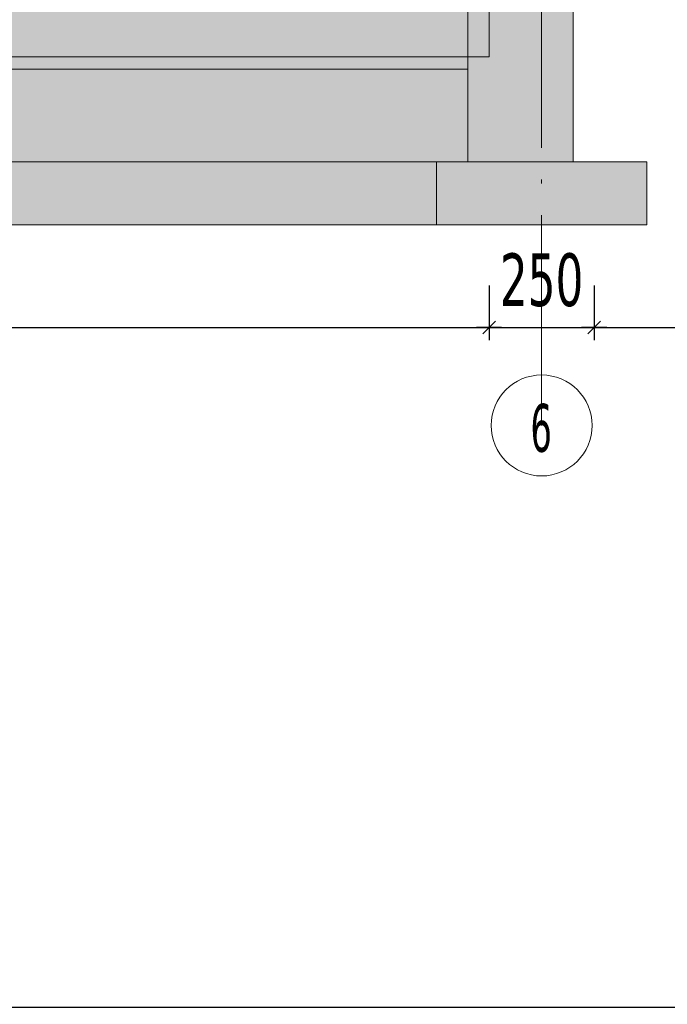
# Model space of a CAD drawing. Header units: millimetres. Extents: x 1567 to 2756, y -116 to 725.
# Tile 151 of 256: x 1895 to 1926, y 303 to 350. Entities that reach past the tile are written whole.
import ezdxf

# ---------------------------------------------------------------- set-up
doc = ezdxf.new("R2010")
doc.units = ezdxf.units.MM
doc.linetypes.add('CADWORK_5', pattern=[13.2, 10, -1.5, 0.2, -1.5])
doc.layers.add('Ech.1_50', color=7, linetype='Continuous')
doc.styles.add('tahoma-', font='txt', dxfattribs={"height": 1})
doc.styles.add('tahoma-z-r', font='txt', dxfattribs={"width": 0.704918})
doc.dimstyles.new('ISO-25', dxfattribs={"dimtxt": 2.5, "dimasz": 2.5, "dimexe": 1.25, "dimexo": 0.625, "dimtad": 1, "dimtxsty": 'Standard', "dimcen": 2.5, "dimadec": 0, "dimazin": 0, "dimtfac": 1, "dimtmove": 0, "dimatfit": 3, "dimfxl": 1, "dimarcsym": 0})

# ---------------------------------------------------------------- blocks, each defined once
blk = doc.blocks.new('cw-dimension-symbol2')
at = {"color": 0, "linetype": 'Continuous', "lineweight": -2}
for p, q in [((-1, 0), (1, 0)), ((-0.5, -0.5), (0.5, 0.5))]:
    blk.add_line(p, q, dxfattribs=at)
blk = doc.blocks.new('*D101')
at = {"layer": 'Defpoints', "color": 0}
for p in [(1865.723, 336.919), (1917.723, 336.919), (1917.723, 334.919)]:
    blk.add_point(p, dxfattribs=at)
at = {"layer": 'Ech.1_50', "color": 0, "linetype": 'Continuous', "lineweight": -2}
for p, q in [((1865.723, 336.919), (1865.723, 334.319)), ((1917.723, 336.919), (1917.723, 334.319)), ((1866.323, 334.919), (1917.123, 334.919))]:
    blk.add_line(p, q, dxfattribs=at)
at = {"layer": 'Ech.1_50', "color": 0, "lineweight": -2, "xscale": 0.6000000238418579, "yscale": 0.6000000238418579, "zscale": 0.6000000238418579, "rotation": 180}
blk.add_blockref('cw-dimension-symbol2', (1865.723, 334.919), dxfattribs=at)
at = {"layer": 'Ech.1_50', "color": 0, "lineweight": -2, "xscale": 0.6000000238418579, "yscale": 0.6000000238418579, "zscale": 0.6000000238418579}
blk.add_blockref('cw-dimension-symbol2', (1917.723, 334.919), dxfattribs=at)
at = {"layer": 'Ech.1_50', "color": 7, "linetype": 'Continuous', "lineweight": 5, "insert": (1891.723, 337.169), "char_height": 2.5, "attachment_point": 5, "style": 'tahoma-z-r'}
blk.add_mtext('2600', dxfattribs=at)
blk = doc.blocks.new('*D102')
at = {"layer": 'Defpoints', "color": 0}
for p in [(1917.723, 336.919), (1922.723, 336.919), (1922.723, 334.919)]:
    blk.add_point(p, dxfattribs=at)
at = {"layer": 'Ech.1_50', "color": 0, "linetype": 'Continuous', "lineweight": -2}
for p, q in [((1917.723, 336.919), (1917.723, 334.319)), ((1922.723, 336.919), (1922.723, 334.319)), ((1918.323, 334.919), (1922.123, 334.919))]:
    blk.add_line(p, q, dxfattribs=at)
at = {"layer": 'Ech.1_50', "color": 0, "lineweight": -2, "xscale": 0.6000000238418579, "yscale": 0.6000000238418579, "zscale": 0.6000000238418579, "rotation": 180}
blk.add_blockref('cw-dimension-symbol2', (1917.723, 334.919), dxfattribs=at)
at = {"layer": 'Ech.1_50', "color": 0, "lineweight": -2, "xscale": 0.6000000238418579, "yscale": 0.6000000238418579, "zscale": 0.6000000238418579}
blk.add_blockref('cw-dimension-symbol2', (1922.723, 334.919), dxfattribs=at)
at = {"layer": 'Ech.1_50', "color": 7, "linetype": 'Continuous', "lineweight": 5, "insert": (1920.223, 337.169), "char_height": 2.5, "attachment_point": 5, "style": 'tahoma-z-r'}
blk.add_mtext('250', dxfattribs=at)
blk = doc.blocks.new('*D103')
at = {"layer": 'Defpoints', "color": 0}
for p in [(1922.723, 336.919), (1946.223, 336.919), (1946.223, 334.919)]:
    blk.add_point(p, dxfattribs=at)
at = {"layer": 'Ech.1_50', "color": 0, "linetype": 'Continuous', "lineweight": -2}
for p, q in [((1922.723, 336.919), (1922.723, 334.319)), ((1946.223, 336.919), (1946.223, 334.319)), ((1923.323, 334.919), (1945.623, 334.919))]:
    blk.add_line(p, q, dxfattribs=at)
at = {"layer": 'Ech.1_50', "color": 0, "lineweight": -2, "xscale": 0.6000000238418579, "yscale": 0.6000000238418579, "zscale": 0.6000000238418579, "rotation": 180}
blk.add_blockref('cw-dimension-symbol2', (1922.723, 334.919), dxfattribs=at)
at = {"layer": 'Ech.1_50', "color": 0, "lineweight": -2, "xscale": 0.6000000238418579, "yscale": 0.6000000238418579, "zscale": 0.6000000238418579}
blk.add_blockref('cw-dimension-symbol2', (1946.223, 334.919), dxfattribs=at)
at = {"layer": 'Ech.1_50', "color": 7, "linetype": 'Continuous', "lineweight": 5, "insert": (1934.473, 337.169), "char_height": 2.5, "attachment_point": 5, "style": 'tahoma-z-r'}
blk.add_mtext('1175', dxfattribs=at)
blk = doc.blocks.new('*D105')
at = {"layer": 'Defpoints', "color": 0}
for p in [(1995.078, 302.6), (1870.578, 300.6), (1995.078, 300.6)]:
    blk.add_point(p, dxfattribs=at)
at = {"layer": 'Ech.1_50', "color": 0, "linetype": 'Continuous', "lineweight": -2}
for p, q in [((1870.578, 300.6), (1870.578, 303.2)), ((1995.078, 300.6), (1995.078, 303.2)), ((1871.178, 302.6), (1994.478, 302.6))]:
    blk.add_line(p, q, dxfattribs=at)
at = {"layer": 'Ech.1_50', "color": 0, "lineweight": -2, "xscale": 0.6000000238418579, "yscale": 0.6000000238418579, "zscale": 0.6000000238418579, "rotation": 180}
blk.add_blockref('cw-dimension-symbol2', (1870.578, 302.6), dxfattribs=at)
at = {"layer": 'Ech.1_50', "color": 0, "lineweight": -2, "xscale": 0.6000000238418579, "yscale": 0.6000000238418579, "zscale": 0.6000000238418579}
blk.add_blockref('cw-dimension-symbol2', (1995.078, 302.6), dxfattribs=at)
at = {"layer": 'Ech.1_50', "color": 7, "linetype": 'Continuous', "lineweight": 5, "insert": (1932.828, 304.85), "char_height": 2.5, "attachment_point": 5, "style": 'tahoma-z-r'}
blk.add_mtext('6225', dxfattribs=at)

msp = doc.modelspace()

# ---------------------------------------------------------------- hatches: boundary and pattern name
at = {"layer": 'Ech.1_50', "linetype": 'Continuous', "lineweight": 5, "true_color": 0xf3f3f3, "transparency": 33554687}
for points in [[(1921.723, 410.796), (1916.723, 410.796), (1916.723, 342.796), (1921.723, 342.796), (1921.723, 410.796)], [(1613.723, 347.196), (1916.723, 347.196), (1916.723, 347.796), (1613.723, 347.796), (1613.723, 347.196)], [(1747.223, 339.796), (1915.223, 339.796), (1915.223, 342.796), (1747.223, 342.796), (1747.223, 339.796)]]:
    msp.add_hatch(color=7, dxfattribs=at).paths.add_polyline_path(points)
at = {"layer": 'Ech.1_50', "linetype": 'Continuous', "lineweight": 5, "true_color": 0xdcdcdc, "transparency": 33554687}
for points in [[(1917.723, 350.796), (1613.723, 350.796), (1613.723, 347.796), (1917.723, 347.796), (1917.723, 350.796)], [(1925.223, 342.796), (1915.223, 342.796), (1915.223, 339.796), (1925.223, 339.796), (1925.223, 342.796)]]:
    msp.add_hatch(color=254, dxfattribs=at).paths.add_polyline_path(points)
at = {"layer": 'Ech.1_50', "linetype": 'Continuous', "lineweight": 5, "true_color": 0xfdfdfd, "transparency": 33554687}
msp.add_hatch(color=7, dxfattribs=at).paths.add_polyline_path([(1865.723, 342.796), (1916.723, 342.796), (1916.723, 347.196), (1865.723, 347.196), (1865.723, 342.796)])

# ---------------------------------------------------------------- linework, layer by layer
at = {"layer": 'Ech.1_50', "color": 7, "linetype": 'Continuous', "lineweight": 5}
for points in [[(1921.723, 410.796), (1916.723, 410.796), (1916.723, 342.796), (1921.723, 342.796), (1921.723, 410.796)], [(1917.723, 350.796), (1613.723, 350.796), (1613.723, 347.796), (1917.723, 347.796), (1917.723, 350.796)], [(1613.723, 347.196), (1916.723, 347.196), (1916.723, 347.796), (1613.723, 347.796), (1613.723, 347.196)], [(1865.723, 342.796), (1916.723, 342.796), (1916.723, 347.196), (1865.723, 347.196), (1865.723, 342.796)], [(1747.223, 339.796), (1915.223, 339.796), (1915.223, 342.796), (1747.223, 342.796), (1747.223, 339.796)], [(1925.223, 342.796), (1915.223, 342.796), (1915.223, 339.796), (1925.223, 339.796), (1925.223, 342.796)]]:
    msp.add_lwpolyline(points, close=True, dxfattribs=at)
at = {"layer": 'Ech.1_50', "color": 7, "linetype": 'CADWORK_5', "lineweight": 5}
msp.add_lwpolyline([(1920.223, 330.262), (1920.223, 346.37)], dxfattribs=at)

# ---------------------------------------------------------------- dimensions: what is measured, and where the dimension line sits
at = {"layer": 'Ech.1_50', "color": 7, "linetype": 'Continuous', "lineweight": 5}
for base, p1, p2, text, override, picture, middle in [((1917.723, 334.919), (1865.723, 336.919), (1917.723, 336.919), '2600', {"dimtxt": 2.5, "dimasz": 0.6, "dimexe": 0.6, "dimexo": 0, "dimgap": 0, "dimdec": 0, "dimlfac": 1, "dimtxsty": 'tahoma-z-r', "dimblk": 'cw-dimension-symbol2', "dimclrt": 7, "dimtmove": 2}, '*D101', (1891.723, 337.169)), ((1922.723, 334.919), (1917.723, 336.919), (1922.723, 336.919), '250', {"dimtxt": 2.5, "dimasz": 0.6, "dimexe": 0.6, "dimexo": 0, "dimgap": 0, "dimdec": 0, "dimlfac": 1, "dimtxsty": 'tahoma-z-r', "dimblk": 'cw-dimension-symbol2', "dimclrt": 7, "dimtmove": 2}, '*D102', (1920.223, 337.169)), ((1946.223, 334.919), (1922.723, 336.919), (1946.223, 336.919), '1175', {"dimtxt": 2.5, "dimasz": 0.6, "dimexe": 0.6, "dimexo": 0, "dimgap": 0, "dimdec": 2, "dimlfac": 1, "dimtxsty": 'tahoma-z-r', "dimblk": 'cw-dimension-symbol2', "dimclrt": 7, "dimtmove": 2}, '*D103', (1934.473, 337.169)), ((1995.078, 302.6), (1870.578, 300.6), (1995.078, 300.6), '6225', {"dimtxt": 2.5, "dimasz": 0.6, "dimexe": 0.6, "dimexo": 0, "dimgap": 0, "dimdec": 0, "dimlfac": 1, "dimtxsty": 'tahoma-z-r', "dimblk": 'cw-dimension-symbol2', "dimclrt": 7, "dimtmove": 2}, '*D105', (1932.828, 304.85))]:
    dim = msp.add_linear_dim(base=base, p1=p1, p2=p2, angle=0, text=text, dimstyle='ISO-25', override=override, dxfattribs=at)
    dim.commit()
    dim.dimension.update_dxf_attribs({"geometry": picture, "text_midpoint": middle, "dimtype": 161})

# ---------------------------------------------------------------- next in the draw order: wipeouts: each hides what was drawn before it
at = {"linetype": 'Continuous'}
msp.add_wipeout([(1920.223, 327.862), (1920.238, 327.862), (1920.253, 327.862), (1920.268, 327.863), (1920.283, 327.863), (1920.298, 327.863), (1920.313, 327.864), (1920.329, 327.864), (1920.344, 327.865), (1920.359, 327.866), (1920.374, 327.867), (1920.389, 327.868), (1920.404, 327.869), (1920.419, 327.87), (1920.434, 327.871), (1920.449, 327.873), (1920.464, 327.874), (1920.479, 327.876), (1920.494, 327.877), (1920.509, 327.879), (1920.524, 327.881), (1920.539, 327.883), (1920.554, 327.885), (1920.569, 327.887), (1920.584, 327.889), (1920.598, 327.892), (1920.613, 327.894), (1920.628, 327.897), (1920.643, 327.899), (1920.658, 327.902), (1920.673, 327.905), (1920.688, 327.907), (1920.702, 327.91), (1920.717, 327.913), (1920.732, 327.917), (1920.747, 327.92), (1920.761, 327.923), (1920.776, 327.927), (1920.791, 327.93), (1920.805, 327.934), (1920.82, 327.937), (1920.834, 327.941), (1920.849, 327.945), (1920.864, 327.949), (1920.878, 327.953), (1920.893, 327.957), (1920.907, 327.962), (1920.921, 327.966), (1920.936, 327.97), (1920.95, 327.975), (1920.965, 327.98), (1920.979, 327.984), (1920.993, 327.989), (1921.008, 327.994), (1921.022, 327.999), (1921.036, 328.004), (1921.05, 328.009), (1921.064, 328.014), (1921.078, 328.02), (1921.092, 328.025), (1921.107, 328.031), (1921.121, 328.036), (1921.134, 328.042), (1921.148, 328.048), (1921.162, 328.054), (1921.176, 328.059), (1921.19, 328.066), (1921.204, 328.072), (1921.218, 328.078), (1921.231, 328.084), (1921.245, 328.091), (1921.259, 328.097), (1921.272, 328.104), (1921.286, 328.11), (1921.299, 328.117), (1921.313, 328.124), (1921.326, 328.131), (1921.339, 328.138), (1921.353, 328.145), (1921.366, 328.152), (1921.379, 328.159), (1921.392, 328.166), (1921.406, 328.174), (1921.419, 328.181), (1921.432, 328.189), (1921.445, 328.196), (1921.458, 328.204), (1921.471, 328.212), (1921.483, 328.22), (1921.496, 328.228), (1921.509, 328.236), (1921.522, 328.244), (1921.534, 328.252), (1921.547, 328.26), (1921.56, 328.269), (1921.572, 328.277), (1921.584, 328.286), (1921.597, 328.294), (1921.609, 328.303), (1921.621, 328.312), (1921.634, 328.32), (1921.646, 328.329), (1921.658, 328.338), (1921.67, 328.347), (1921.682, 328.357), (1921.694, 328.366), (1921.706, 328.375), (1921.718, 328.384), (1921.729, 328.394), (1921.741, 328.403), (1921.753, 328.413), (1921.764, 328.423), (1921.776, 328.432), (1921.787, 328.442), (1921.799, 328.452), (1921.81, 328.462), (1921.821, 328.472), (1921.833, 328.482), (1921.844, 328.492), (1921.855, 328.502), (1921.866, 328.513), (1921.877, 328.523), (1921.888, 328.533), (1921.899, 328.544), (1921.909, 328.554), (1921.92, 328.565), (1921.931, 328.576), (1921.941, 328.586), (1921.952, 328.597), (1921.962, 328.608), (1921.973, 328.619), (1921.983, 328.63), (1921.993, 328.641), (1922.003, 328.652), (1922.013, 328.664), (1922.023, 328.675), (1922.033, 328.686), (1922.043, 328.698), (1922.053, 328.709), (1922.063, 328.721), (1922.072, 328.732), (1922.082, 328.744), (1922.091, 328.756), (1922.101, 328.767), (1922.11, 328.779), (1922.119, 328.791), (1922.129, 328.803), (1922.138, 328.815), (1922.147, 328.827), (1922.156, 328.839), (1922.165, 328.851), (1922.173, 328.864), (1922.182, 328.876), (1922.191, 328.888), (1922.199, 328.901), (1922.208, 328.913), (1922.216, 328.926), (1922.225, 328.938), (1922.233, 328.951), (1922.241, 328.963), (1922.249, 328.976), (1922.257, 328.989), (1922.265, 329.002), (1922.273, 329.015), (1922.281, 329.027), (1922.289, 329.04), (1922.296, 329.053), (1922.304, 329.066), (1922.311, 329.08), (1922.319, 329.093), (1922.326, 329.106), (1922.333, 329.119), (1922.341, 329.132), (1922.348, 329.146), (1922.355, 329.159), (1922.361, 329.173), (1922.368, 329.186), (1922.375, 329.199), (1922.382, 329.213), (1922.388, 329.227), (1922.395, 329.24), (1922.401, 329.254), (1922.407, 329.268), (1922.413, 329.281), (1922.42, 329.295), (1922.426, 329.309), (1922.432, 329.323), (1922.437, 329.337), (1922.443, 329.351), (1922.449, 329.365), (1922.454, 329.379), (1922.46, 329.393), (1922.465, 329.407), (1922.471, 329.421), (1922.476, 329.435), (1922.481, 329.449), (1922.486, 329.463), (1922.491, 329.478), (1922.496, 329.492), (1922.501, 329.506), (1922.506, 329.52), (1922.51, 329.535), (1922.515, 329.549), (1922.519, 329.564), (1922.523, 329.578), (1922.528, 329.593), (1922.532, 329.607), (1922.536, 329.622), (1922.54, 329.636), (1922.544, 329.651), (1922.548, 329.665), (1922.551, 329.68), (1922.555, 329.694), (1922.558, 329.709), (1922.562, 329.724), (1922.565, 329.739), (1922.568, 329.753), (1922.572, 329.768), (1922.575, 329.783), (1922.578, 329.798), (1922.58, 329.812), (1922.583, 329.827), (1922.586, 329.842), (1922.589, 329.857), (1922.591, 329.872), (1922.593, 329.887), (1922.596, 329.902), (1922.598, 329.916), (1922.6, 329.931), (1922.602, 329.946), (1922.604, 329.961), (1922.606, 329.976), (1922.608, 329.991), (1922.609, 330.006), (1922.611, 330.021), (1922.612, 330.036), (1922.614, 330.051), (1922.615, 330.066), (1922.616, 330.081), (1922.617, 330.096), (1922.618, 330.111), (1922.619, 330.126), (1922.62, 330.142), (1922.621, 330.157), (1922.621, 330.172), (1922.622, 330.187), (1922.622, 330.202), (1922.623, 330.217), (1922.623, 330.232), (1922.623, 330.247), (1922.623, 330.262), (1922.623, 330.277), (1922.623, 330.292), (1922.623, 330.307), (1922.622, 330.322), (1922.622, 330.337), (1922.621, 330.353), (1922.621, 330.368), (1922.62, 330.383), (1922.619, 330.398), (1922.618, 330.413), (1922.617, 330.428), (1922.616, 330.443), (1922.615, 330.458), (1922.614, 330.473), (1922.612, 330.488), (1922.611, 330.503), (1922.609, 330.518), (1922.608, 330.533), (1922.606, 330.548), (1922.604, 330.563), (1922.602, 330.578), (1922.6, 330.593), (1922.598, 330.608), (1922.596, 330.623), (1922.593, 330.638), (1922.591, 330.652), (1922.589, 330.667), (1922.586, 330.682), (1922.583, 330.697), (1922.58, 330.712), (1922.578, 330.727), (1922.575, 330.741), (1922.572, 330.756), (1922.568, 330.771), (1922.565, 330.786), (1922.562, 330.8), (1922.558, 330.815), (1922.555, 330.83), (1922.551, 330.844), (1922.548, 330.859), (1922.544, 330.874), (1922.54, 330.888), (1922.536, 330.903), (1922.532, 330.917), (1922.528, 330.932), (1922.523, 330.946), (1922.519, 330.961), (1922.515, 330.975), (1922.51, 330.989), (1922.506, 331.004), (1922.501, 331.018), (1922.496, 331.032), (1922.491, 331.047), (1922.486, 331.061), (1922.481, 331.075), (1922.476, 331.089), (1922.471, 331.103), (1922.465, 331.117), (1922.46, 331.132), (1922.454, 331.146), (1922.449, 331.16), (1922.443, 331.174), (1922.437, 331.187), (1922.432, 331.201), (1922.426, 331.215), (1922.42, 331.229), (1922.413, 331.243), (1922.407, 331.257), (1922.401, 331.27), (1922.395, 331.284), (1922.388, 331.298), (1922.382, 331.311), (1922.375, 331.325), (1922.368, 331.338), (1922.361, 331.352), (1922.355, 331.365), (1922.348, 331.378), (1922.341, 331.392), (1922.333, 331.405), (1922.326, 331.418), (1922.319, 331.431), (1922.311, 331.445), (1922.304, 331.458), (1922.296, 331.471), (1922.289, 331.484), (1922.281, 331.497), (1922.273, 331.51), (1922.265, 331.523), (1922.257, 331.535), (1922.249, 331.548), (1922.241, 331.561), (1922.233, 331.573), (1922.225, 331.586), (1922.216, 331.599), (1922.208, 331.611), (1922.199, 331.624), (1922.191, 331.636), (1922.182, 331.648), (1922.173, 331.661), (1922.165, 331.673), (1922.156, 331.685), (1922.147, 331.697), (1922.138, 331.709), (1922.129, 331.721), (1922.119, 331.733), (1922.11, 331.745), (1922.101, 331.757), (1922.091, 331.769), (1922.082, 331.78), (1922.072, 331.792), (1922.063, 331.803), (1922.053, 331.815), (1922.043, 331.826), (1922.033, 331.838), (1922.023, 331.849), (1922.013, 331.861), (1922.003, 331.872), (1921.993, 331.883), (1921.983, 331.894), (1921.973, 331.905), (1921.962, 331.916), (1921.952, 331.927), (1921.941, 331.938), (1921.931, 331.948), (1921.92, 331.959), (1921.909, 331.97), (1921.899, 331.98), (1921.888, 331.991), (1921.877, 332.001), (1921.866, 332.012), (1921.855, 332.022), (1921.844, 332.032), (1921.833, 332.042), (1921.821, 332.052), (1921.81, 332.062), (1921.799, 332.072), (1921.787, 332.082), (1921.776, 332.092), (1921.764, 332.102), (1921.753, 332.111), (1921.741, 332.121), (1921.729, 332.13), (1921.718, 332.14), (1921.706, 332.149), (1921.694, 332.158), (1921.682, 332.168), (1921.67, 332.177), (1921.658, 332.186), (1921.646, 332.195), (1921.634, 332.204), (1921.621, 332.213), (1921.609, 332.221), (1921.597, 332.23), (1921.584, 332.239), (1921.572, 332.247), (1921.56, 332.256), (1921.547, 332.264), (1921.534, 332.272), (1921.522, 332.28), (1921.509, 332.288), (1921.496, 332.297), (1921.483, 332.304), (1921.471, 332.312), (1921.458, 332.32), (1921.445, 332.328), (1921.432, 332.336), (1921.419, 332.343), (1921.406, 332.351), (1921.392, 332.358), (1921.379, 332.365), (1921.366, 332.372), (1921.353, 332.38), (1921.339, 332.387), (1921.326, 332.394), (1921.313, 332.401), (1921.299, 332.407), (1921.286, 332.414), (1921.272, 332.421), (1921.259, 332.427), (1921.245, 332.434), (1921.231, 332.44), (1921.218, 332.446), (1921.204, 332.453), (1921.19, 332.459), (1921.176, 332.465), (1921.162, 332.471), (1921.148, 332.477), (1921.134, 332.482), (1921.121, 332.488), (1921.107, 332.494), (1921.092, 332.499), (1921.078, 332.504), (1921.064, 332.51), (1921.05, 332.515), (1921.036, 332.52), (1921.022, 332.525), (1921.008, 332.53), (1920.993, 332.535), (1920.979, 332.54), (1920.965, 332.545), (1920.95, 332.549), (1920.936, 332.554), (1920.921, 332.558), (1920.907, 332.563), (1920.893, 332.567), (1920.878, 332.571), (1920.864, 332.575), (1920.849, 332.579), (1920.834, 332.583), (1920.82, 332.587), (1920.805, 332.59), (1920.791, 332.594), (1920.776, 332.598), (1920.761, 332.601), (1920.747, 332.604), (1920.732, 332.608), (1920.717, 332.611), (1920.702, 332.614), (1920.688, 332.617), (1920.673, 332.62), (1920.658, 332.622), (1920.643, 332.625), (1920.628, 332.628), (1920.613, 332.63), (1920.598, 332.633), (1920.584, 332.635), (1920.569, 332.637), (1920.554, 332.639), (1920.539, 332.641), (1920.524, 332.643), (1920.509, 332.645), (1920.494, 332.647), (1920.479, 332.648), (1920.464, 332.65), (1920.449, 332.651), (1920.434, 332.653), (1920.419, 332.654), (1920.404, 332.655), (1920.389, 332.656), (1920.374, 332.657), (1920.359, 332.658), (1920.344, 332.659), (1920.329, 332.66), (1920.313, 332.66), (1920.298, 332.661), (1920.283, 332.661), (1920.268, 332.662), (1920.253, 332.662), (1920.238, 332.662), (1920.223, 332.662), (1920.208, 332.662), (1920.193, 332.662), (1920.178, 332.662), (1920.163, 332.661), (1920.148, 332.661), (1920.133, 332.66), (1920.117, 332.66), (1920.102, 332.659), (1920.087, 332.658), (1920.072, 332.657), (1920.057, 332.656), (1920.042, 332.655), (1920.027, 332.654), (1920.012, 332.653), (1919.997, 332.651), (1919.982, 332.65), (1919.967, 332.648), (1919.952, 332.647), (1919.937, 332.645), (1919.922, 332.643), (1919.907, 332.641), (1919.892, 332.639), (1919.877, 332.637), (1919.862, 332.635), (1919.848, 332.633), (1919.833, 332.63), (1919.818, 332.628), (1919.803, 332.625), (1919.788, 332.622), (1919.773, 332.62), (1919.758, 332.617), (1919.744, 332.614), (1919.729, 332.611), (1919.714, 332.608), (1919.699, 332.604), (1919.685, 332.601), (1919.67, 332.598), (1919.655, 332.594), (1919.641, 332.59), (1919.626, 332.587), (1919.612, 332.583), (1919.597, 332.579), (1919.582, 332.575), (1919.568, 332.571), (1919.553, 332.567), (1919.539, 332.563), (1919.525, 332.558), (1919.51, 332.554), (1919.496, 332.549), (1919.481, 332.545), (1919.467, 332.54), (1919.453, 332.535), (1919.438, 332.53), (1919.424, 332.525), (1919.41, 332.52), (1919.396, 332.515), (1919.382, 332.51), (1919.368, 332.504), (1919.354, 332.499), (1919.34, 332.494), (1919.326, 332.488), (1919.312, 332.482), (1919.298, 332.477), (1919.284, 332.471), (1919.27, 332.465), (1919.256, 332.459), (1919.242, 332.453), (1919.229, 332.446), (1919.215, 332.44), (1919.201, 332.434), (1919.188, 332.427), (1919.174, 332.421), (1919.16, 332.414), (1919.147, 332.407), (1919.133, 332.401), (1919.12, 332.394), (1919.107, 332.387), (1919.093, 332.38), (1919.08, 332.372), (1919.067, 332.365), (1919.054, 332.358), (1919.04, 332.351), (1919.027, 332.343), (1919.014, 332.336), (1919.001, 332.328), (1918.988, 332.32), (1918.975, 332.312), (1918.963, 332.304), (1918.95, 332.297), (1918.937, 332.288), (1918.924, 332.28), (1918.912, 332.272), (1918.899, 332.264), (1918.887, 332.256), (1918.874, 332.247), (1918.862, 332.239), (1918.849, 332.23), (1918.837, 332.221), (1918.825, 332.213), (1918.812, 332.204), (1918.8, 332.195), (1918.788, 332.186), (1918.776, 332.177), (1918.764, 332.168), (1918.752, 332.158), (1918.74, 332.149), (1918.728, 332.14), (1918.717, 332.13), (1918.705, 332.121), (1918.693, 332.111), (1918.682, 332.102), (1918.67, 332.092), (1918.659, 332.082), (1918.647, 332.072), (1918.636, 332.062), (1918.625, 332.052), (1918.613, 332.042), (1918.602, 332.032), (1918.591, 332.022), (1918.58, 332.012), (1918.569, 332.001), (1918.558, 331.991), (1918.547, 331.98), (1918.537, 331.97), (1918.526, 331.959), (1918.515, 331.948), (1918.505, 331.938), (1918.494, 331.927), (1918.484, 331.916), (1918.473, 331.905), (1918.463, 331.894), (1918.453, 331.883), (1918.443, 331.872), (1918.433, 331.861), (1918.423, 331.849), (1918.413, 331.838), (1918.403, 331.826), (1918.393, 331.815), (1918.383, 331.803), (1918.374, 331.792), (1918.364, 331.78), (1918.355, 331.769), (1918.345, 331.757), (1918.336, 331.745), (1918.327, 331.733), (1918.317, 331.721), (1918.308, 331.709), (1918.299, 331.697), (1918.29, 331.685), (1918.281, 331.673), (1918.273, 331.661), (1918.264, 331.648), (1918.255, 331.636), (1918.247, 331.624), (1918.238, 331.611), (1918.23, 331.599), (1918.221, 331.586), (1918.213, 331.573), (1918.205, 331.561), (1918.197, 331.548), (1918.189, 331.535), (1918.181, 331.523), (1918.173, 331.51), (1918.165, 331.497), (1918.157, 331.484), (1918.15, 331.471), (1918.142, 331.458), (1918.135, 331.445), (1918.127, 331.431), (1918.12, 331.418), (1918.113, 331.405), (1918.106, 331.392), (1918.098, 331.378), (1918.091, 331.365), (1918.085, 331.352), (1918.078, 331.338), (1918.071, 331.325), (1918.064, 331.311), (1918.058, 331.298), (1918.051, 331.284), (1918.045, 331.27), (1918.039, 331.257), (1918.033, 331.243), (1918.026, 331.229), (1918.02, 331.215), (1918.014, 331.201), (1918.009, 331.187), (1918.003, 331.174), (1917.997, 331.16), (1917.992, 331.146), (1917.986, 331.132), (1917.981, 331.117), (1917.975, 331.103), (1917.97, 331.089), (1917.965, 331.075), (1917.96, 331.061), (1917.955, 331.047), (1917.95, 331.032), (1917.945, 331.018), (1917.94, 331.004), (1917.936, 330.989), (1917.931, 330.975), (1917.927, 330.961), (1917.923, 330.946), (1917.918, 330.932), (1917.914, 330.917), (1917.91, 330.903), (1917.906, 330.888), (1917.902, 330.874), (1917.898, 330.859), (1917.895, 330.844), (1917.891, 330.83), (1917.888, 330.815), (1917.884, 330.8), (1917.881, 330.786), (1917.878, 330.771), (1917.874, 330.756), (1917.871, 330.741), (1917.868, 330.727), (1917.866, 330.712), (1917.863, 330.697), (1917.86, 330.682), (1917.857, 330.667), (1917.855, 330.652), (1917.853, 330.638), (1917.85, 330.623), (1917.848, 330.608), (1917.846, 330.593), (1917.844, 330.578), (1917.842, 330.563), (1917.84, 330.548), (1917.838, 330.533), (1917.837, 330.518), (1917.835, 330.503), (1917.834, 330.488), (1917.832, 330.473), (1917.831, 330.458), (1917.83, 330.443), (1917.829, 330.428), (1917.828, 330.413), (1917.827, 330.398), (1917.826, 330.383), (1917.825, 330.368), (1917.825, 330.353), (1917.824, 330.337), (1917.824, 330.322), (1917.823, 330.307), (1917.823, 330.292), (1917.823, 330.277), (1917.823, 330.262), (1917.823, 330.247), (1917.823, 330.232), (1917.823, 330.217), (1917.824, 330.202), (1917.824, 330.187), (1917.825, 330.172), (1917.825, 330.157), (1917.826, 330.142), (1917.827, 330.126), (1917.828, 330.111), (1917.829, 330.096), (1917.83, 330.081), (1917.831, 330.066), (1917.832, 330.051), (1917.834, 330.036), (1917.835, 330.021), (1917.837, 330.006), (1917.838, 329.991), (1917.84, 329.976), (1917.842, 329.961), (1917.844, 329.946), (1917.846, 329.931), (1917.848, 329.916), (1917.85, 329.902), (1917.853, 329.887), (1917.855, 329.872), (1917.857, 329.857), (1917.86, 329.842), (1917.863, 329.827), (1917.866, 329.812), (1917.868, 329.798), (1917.871, 329.783), (1917.874, 329.768), (1917.878, 329.753), (1917.881, 329.739), (1917.884, 329.724), (1917.888, 329.709), (1917.891, 329.694), (1917.895, 329.68), (1917.898, 329.665), (1917.902, 329.651), (1917.906, 329.636), (1917.91, 329.622), (1917.914, 329.607), (1917.918, 329.593), (1917.923, 329.578), (1917.927, 329.564), (1917.931, 329.549), (1917.936, 329.535), (1917.94, 329.52), (1917.945, 329.506), (1917.95, 329.492), (1917.955, 329.478), (1917.96, 329.463), (1917.965, 329.449), (1917.97, 329.435), (1917.975, 329.421), (1917.981, 329.407), (1917.986, 329.393), (1917.992, 329.379), (1917.997, 329.365), (1918.003, 329.351), (1918.009, 329.337), (1918.014, 329.323), (1918.02, 329.309), (1918.026, 329.295), (1918.033, 329.281), (1918.039, 329.268), (1918.045, 329.254), (1918.051, 329.24), (1918.058, 329.227), (1918.064, 329.213), (1918.071, 329.199), (1918.078, 329.186), (1918.085, 329.173), (1918.091, 329.159), (1918.098, 329.146), (1918.106, 329.132), (1918.113, 329.119), (1918.12, 329.106), (1918.127, 329.093), (1918.135, 329.08), (1918.142, 329.066), (1918.15, 329.053), (1918.157, 329.04), (1918.165, 329.027), (1918.173, 329.015), (1918.181, 329.002), (1918.189, 328.989), (1918.197, 328.976), (1918.205, 328.963), (1918.213, 328.951), (1918.221, 328.938), (1918.23, 328.926), (1918.238, 328.913), (1918.247, 328.901), (1918.255, 328.888), (1918.264, 328.876), (1918.273, 328.864), (1918.281, 328.851), (1918.29, 328.839), (1918.299, 328.827), (1918.308, 328.815), (1918.317, 328.803), (1918.327, 328.791), (1918.336, 328.779), (1918.345, 328.767), (1918.355, 328.756), (1918.364, 328.744), (1918.374, 328.732), (1918.383, 328.721), (1918.393, 328.709), (1918.403, 328.698), (1918.413, 328.686), (1918.423, 328.675), (1918.433, 328.664), (1918.443, 328.652), (1918.453, 328.641), (1918.463, 328.63), (1918.473, 328.619), (1918.484, 328.608), (1918.494, 328.597), (1918.505, 328.586), (1918.515, 328.576), (1918.526, 328.565), (1918.537, 328.554), (1918.547, 328.544), (1918.558, 328.533), (1918.569, 328.523), (1918.58, 328.513), (1918.591, 328.502), (1918.602, 328.492), (1918.613, 328.482), (1918.625, 328.472), (1918.636, 328.462), (1918.647, 328.452), (1918.659, 328.442), (1918.67, 328.432), (1918.682, 328.423), (1918.693, 328.413), (1918.705, 328.403), (1918.717, 328.394), (1918.728, 328.384), (1918.74, 328.375), (1918.752, 328.366), (1918.764, 328.357), (1918.776, 328.347), (1918.788, 328.338), (1918.8, 328.329), (1918.812, 328.32), (1918.825, 328.312), (1918.837, 328.303), (1918.849, 328.294), (1918.862, 328.286), (1918.874, 328.277), (1918.887, 328.269), (1918.899, 328.26), (1918.912, 328.252), (1918.924, 328.244), (1918.937, 328.236), (1918.95, 328.228), (1918.963, 328.22), (1918.975, 328.212), (1918.988, 328.204), (1919.001, 328.196), (1919.014, 328.189), (1919.027, 328.181), (1919.04, 328.174), (1919.054, 328.166), (1919.067, 328.159), (1919.08, 328.152), (1919.093, 328.145), (1919.107, 328.138), (1919.12, 328.131), (1919.133, 328.124), (1919.147, 328.117), (1919.16, 328.11), (1919.174, 328.104), (1919.188, 328.097), (1919.201, 328.091), (1919.215, 328.084), (1919.229, 328.078), (1919.242, 328.072), (1919.256, 328.066), (1919.27, 328.059), (1919.284, 328.054), (1919.298, 328.048), (1919.312, 328.042), (1919.326, 328.036), (1919.34, 328.031), (1919.354, 328.025), (1919.368, 328.02), (1919.382, 328.014), (1919.396, 328.009), (1919.41, 328.004), (1919.424, 327.999), (1919.438, 327.994), (1919.453, 327.989), (1919.467, 327.984), (1919.481, 327.98), (1919.496, 327.975), (1919.51, 327.97), (1919.525, 327.966), (1919.539, 327.962), (1919.553, 327.957), (1919.568, 327.953), (1919.582, 327.949), (1919.597, 327.945), (1919.612, 327.941), (1919.626, 327.937), (1919.641, 327.934), (1919.655, 327.93), (1919.67, 327.927), (1919.685, 327.923), (1919.699, 327.92), (1919.714, 327.917), (1919.729, 327.913), (1919.744, 327.91), (1919.758, 327.907), (1919.773, 327.905), (1919.788, 327.902), (1919.803, 327.899), (1919.818, 327.897), (1919.833, 327.894), (1919.848, 327.892), (1919.862, 327.889), (1919.877, 327.887), (1919.892, 327.885), (1919.907, 327.883), (1919.922, 327.881), (1919.937, 327.879), (1919.952, 327.877), (1919.967, 327.876), (1919.982, 327.874), (1919.997, 327.873), (1920.012, 327.871), (1920.027, 327.87), (1920.042, 327.869), (1920.057, 327.868), (1920.072, 327.867), (1920.087, 327.866), (1920.102, 327.865), (1920.117, 327.864), (1920.133, 327.864), (1920.148, 327.863), (1920.163, 327.863), (1920.178, 327.863), (1920.193, 327.862), (1920.208, 327.862)], dxfattribs=at).dxf.layer = 'Ech.1_50'

# ---------------------------------------------------------------- next in the draw order: linework, layer by layer
at = {"layer": 'Ech.1_50', "color": 7, "linetype": 'CADWORK_5', "lineweight": 5}
msp.add_lwpolyline([(1920.223, 330.262), (1920.223, 447.92)], dxfattribs=at)
at = {"layer": 'Ech.1_50', "color": 7, "lineweight": 5}
msp.add_circle((1920.223, 330.262), 2.4, dxfattribs=at)

# ---------------------------------------------------------------- next in the draw order: texts
at = {"layer": 'Ech.1_50', "color": 7, "linetype": 'Continuous', "style": 'tahoma-', "width": 0.6}
msp.add_text('6', height=2.275, dxfattribs=at).set_placement((1919.689, 329.012))

doc.saveas('drawing.dxf')
